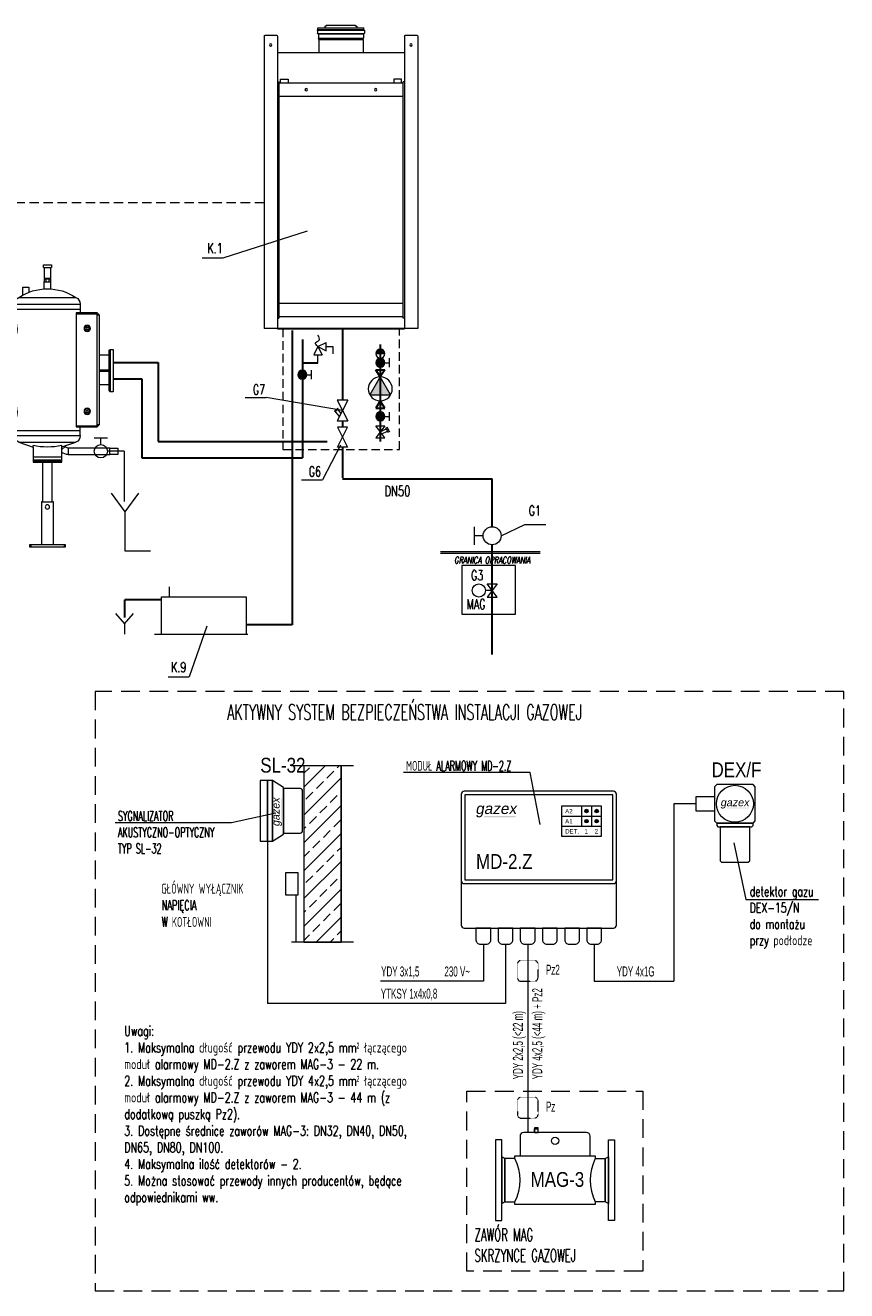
# Model space of a CAD drawing. Header units: millimetres. Extents: x -2127 to 74040, y -8065 to 13366.
# Tile 4 of 5: x 19900 to 31013, y -8065 to 9051. Entities that reach past the tile are written whole.
import ezdxf
from ezdxf import colors
from ezdxf.entities.mleader import LeaderData, LeaderLine
from ezdxf.math import Vec2, Vec3

# ---------------------------------------------------------------- set-up
doc = ezdxf.new("R2010")
doc.units = ezdxf.units.MM
for name, pattern in [('ACAD_ISO03W100', [30, 12, -18]), ('DASHED', [19.05, 12.7, -6.35]), ('IS-DASHED', [19.05, 12.7, -6.35])]:
    doc.linetypes.add(name, pattern=pattern)
doc.layers.get('0').update_dxf_attribs({"lineweight": 15})
for name, color, linetype, lineweight in [('gazex_opis', 7, 'Continuous', 20), ('gazex_urzadzenie', 7, 'Continuous', 20), ('IS-armatura', 7, 'Continuous', 20), ('IS-automatyka', 242, 'DASHED', 15), ('IS-gaz', 40, 'Continuous', 30), ('IS-kondensat', 44, 'DASHED', 30), ('IS-obieg-kotłowy-powrot', 20, 'IS-DASHED', 30), ('IS-obieg-kotłowy-zasilanie', 10, 'Continuous', 30), ('IS-opisy', 7, 'Continuous', 20)]:
    doc.layers.add(name, color=color, linetype=linetype, lineweight=lineweight)
doc.styles.add('IS', font='simplex.shx', dxfattribs={"width": 0.7})
doc.styles.get("Standard").update_dxf_attribs({"font": 'arial.ttf'})
doc.styles.add('STANDARD2', font='simplex.shx', dxfattribs={"width": 0.7})

# ---------------------------------------------------------------- blocks, each defined once
blk = doc.blocks.new('CPHS_001')
for p, q in [((-0.5, 0.25), (0.5, -0.25)), ((0.5, 0.25), (-0.5, -0.25)), ((-0.5, -0.25), (-0.5, 0.25)), ((0.5, -0.25), (0.5, 0.25))]:
    blk.add_line(p, q)
blk = doc.blocks.new('A$C06771121')
for p, q in [((287.2, 434.4), (253.8, 434.4)), ((253.8, 434.4), (253.8, 424.1)), ((287.2, 424.1), (253.8, 424.1)), ((256.8, 380.2), (256.8, 424.1)), ((284.5, 424.1), (284.5, 380.2)), ((287.2, 424.1), (287.2, 434.4)), ((284.5, 380.2), (256.8, 380.2)), ((283.6, 365.1), (257.4, 365.1)), ((257.4, 365.1), (257.4, 335.6)), ((282.8, 377), (258.2, 377)), ((261.2, 377), (258.2, 377)), ((258.2, 377), (258.2, 365.1)), ((259.9, 380.2), (259.9, 377)), ((264.4, 377), (261.2, 377)), ((264.4, 377), (264.4, 365.1)), ((276.6, 377), (276.6, 365.1)), ((281.1, 380.2), (281.1, 377)), ((282.8, 365.1), (282.8, 377)), ((283.6, 335.7), (283.6, 365.1)), ((372, 342.2), (346.5, 342.2)), ((346.5, 342.2), (346.5, 321.9)), ((372, 309.9), (372, 342.2)), ((404.6, 273.5), (136.4, 273.5)), ((136.4, 273.5), (136.4, 252.1)), ((387.7, 300.4), (153.3, 300.4)), ((404.6, 252.1), (404.6, 273.5)), ((66.1, 237.3), (58.3, 229.5)), ((66.1, 229.5), (58.3, 229.5)), ((58.3, 229.5), (58.3, -222.6)), ((66.1, 233.4), (62.2, 229.5)), ((66.1, -230.5), (66.1, 237.3)), ((66.1, 237.3), (153.1, 237.3)), ((153.1, 233.4), (66.1, 233.4)), ((404.6, 252.1), (136.4, 252.1)), ((136.4, 252.1), (136.4, 237.3)), ((153.1, 237.3), (153.1, -230.5)), ((400.9, 206.4), (401.8, 209)), ((401.8, 209), (402.6, 211.2)), ((402.6, 211.2), (403.3, 213)), ((403.3, 213), (404.6, 218.2)), ((404.6, 252.1), (404.6, 218.2)), ((395.3, 174.6), (395.4, 176.8)), ((395.3, 172.3), (395.3, 174.6)), ((395.3, 173.7), (395.3, 171.5)), ((395.3, 171.5), (395.4, 169.3)), ((395.4, 176.8), (395.5, 178.9)), ((395.4, 169.3), (395.5, 167.2)), ((395.5, 178.9), (395.6, 181)), ((395.5, 167.2), (395.6, 165)), ((395.6, 181), (395.8, 183.2)), ((395.6, 165), (395.9, 162.9)), ((395.8, 183.2), (396.1, 185.3)), ((395.9, 162.9), (396.1, 160.8)), ((396.1, 185.3), (396.4, 187.3)), ((396.1, 160.8), (396.4, 158.8)), ((396.4, 187.3), (396.7, 189.4)), ((396.4, 158.8), (396.7, 156.8)), ((396.7, 189.4), (397.1, 191.3)), ((396.7, 156.8), (397.1, 154.8)), ((397.1, 191.3), (397.4, 193.2)), ((397.4, 193.2), (397.8, 195.1)), ((397.8, 195.1), (398.2, 196.9)), ((398.2, 196.9), (398.7, 198.7)), ((398.7, 198.7), (399.1, 200.4)), ((399.1, 200.4), (399.6, 202)), ((399.6, 202), (400, 203.5)), ((400, 203.5), (400.9, 206.4)), ((397.1, 154.8), (397.4, 152.9)), ((397.4, 152.9), (397.8, 151)), ((397.8, 151), (398.3, 149.2)), ((398.3, 149.2), (398.7, 147.4)), ((398.7, 147.4), (399.1, 145.7)), ((399.1, 145.7), (400, 142.6)), ((400, 142.6), (401, 139.7)), ((401, 139.7), (401.8, 137.1)), ((401.8, 137.1), (404.6, 129.3)), ((404.6, 129.3), (404.6, -122.4)), ((13.1, 87.2), (0, 87.2)), ((0, 87.2), (0, -87.2)), ((16.4, 83.9), (13.1, 87.2)), ((13.2, 87.1), (13.1, -87.2)), ((16.4, 3.4), (16.4, 83.9)), ((58.3, 64.4), (16.4, 64.4)), ((16.4, 64.4), (16.4, -57.5)), ((58.3, 3.4), (16.4, 3.4)), ((58.3, -2.5), (16.4, -2.5)), ((16.4, -83.5), (16.4, -3.1)), ((0, -87.2), (13.1, -87.2)), ((13.1, -87.2), (16.4, -83.5)), ((58.3, -57.5), (16.4, -57.5)), ((395.8, -157.4), (396.1, -155.3)), ((396.1, -155.3), (396.4, -153.2)), ((396.4, -153.2), (396.7, -151.2)), ((396.7, -151.2), (397.1, -149.2)), ((397.1, -149.2), (397.4, -147.3)), ((397.4, -147.3), (397.8, -145.4)), ((397.8, -145.4), (398.2, -143.6)), ((398.2, -143.6), (398.7, -141.8)), ((398.7, -141.8), (399.1, -140.1)), ((399.1, -140.1), (399.6, -138.5)), ((399.6, -138.5), (400, -137)), ((400, -137), (400.9, -134.1)), ((400.9, -134.1), (401.8, -131.5)), ((401.8, -131.5), (402.6, -129.3)), ((402.6, -129.3), (403.2, -127.5)), ((403.2, -127.5), (404.6, -122.4)), ((395.3, -166), (395.4, -163.8)), ((395.3, -168.2), (395.3, -166)), ((395.3, -166.8), (395.3, -169)), ((395.3, -169), (395.4, -171.2)), ((395.4, -163.8), (395.5, -161.6)), ((395.4, -171.2), (395.5, -173.4)), ((395.5, -161.6), (395.6, -159.5)), ((395.5, -173.4), (395.6, -175.5)), ((395.6, -159.5), (395.8, -157.4)), ((395.6, -175.5), (395.9, -177.6)), ((395.9, -177.6), (396.1, -179.7)), ((396.1, -179.7), (396.4, -181.8)), ((396.4, -181.8), (396.7, -183.8)), ((396.7, -183.8), (397.1, -185.8)), ((397.1, -185.8), (397.4, -187.7)), ((397.4, -187.7), (397.8, -189.5)), ((397.8, -189.5), (398.2, -191.3)), ((398.2, -191.3), (398.7, -193.1)), ((398.7, -193.1), (399.1, -194.8)), ((399.1, -194.8), (400, -198)), ((400, -198), (401, -200.8)), ((401, -200.8), (401.8, -203.4)), ((401.8, -203.4), (404.6, -211.3)), ((58.3, -222.6), (66.1, -222.6)), ((66.1, -230.5), (58.3, -222.6)), ((66.1, -226.6), (61.2, -222.6)), ((153.1, -226.6), (66.1, -226.6)), ((153.1, -230.5), (66.1, -230.5)), ((136.4, -266.6), (136.4, -230.5)), ((404.6, -245.2), (136.4, -245.2)), ((404.6, -211.3), (404.6, -266.6)), ((404.6, -266.6), (136.4, -266.6)), ((387.7, -293.5), (153.3, -293.5)), ((211.5, -313.3), (153.3, -293.5)), ((211.5, -375.9), (211.5, -307)), ((387.7, -293.5), (329.5, -313.6)), ((329.5, -313.6), (329.5, -307)), ((14.4, -317.8), (-19.1, -317.9)), ((-19.1, -317.9), (-19.1, -344.1)), ((-19.1, -344.1), (14.4, -344.1)), ((14.4, -344.2), (14.4, -317.8)), ((14.4, -317.8), (185.3, -317.8)), ((185.3, -344.2), (14.4, -344.2)), ((185.3, -317.8), (185.3, -344.2)), ((211.5, -323.5), (197.8, -312)), ((329.5, -354.3), (211.5, -354.3)), ((329.5, -313.6), (329.5, -375.9)), ((329.5, -366.1), (211.5, -366.1)), ((329.5, -370), (211.5, -370)), ((329.5, -375.9), (211.5, -375.9)), ((216.5, -366.1), (216.5, -375.9)), ((250.8, -538.6), (250.8, -375.9)), ((290.1, -375.9), (290.1, -538.6)), ((324.5, -366.1), (324.5, -375.9)), ((245.9, -715.5), (245.9, -538.6)), ((245.9, -538.6), (250.8, -538.6)), ((290.1, -538.6), (250.8, -538.6)), ((290.1, -538.6), (295.1, -538.6)), ((295.1, -538.6), (295.1, -715.5)), ((196.8, -723.3), (196.8, -715.5)), ((196.8, -715.5), (295.1, -715.5)), ((344.2, -723.3), (196.8, -723.3)), ((201.7, -715.5), (201.7, -723.3)), ((295.1, -715.5), (344.2, -715.5)), ((339.3, -715.5), (339.3, -723.3)), ((344.2, -715.5), (344.2, -723.3))]:
    blk.add_line(p, q)
at = {"extrusion": (1, 6.12303e-17, 0)}
for p, q in [((514, 268.2), (514.5, 268.7)), ((514, 79.2), (514, 268.2)), ((526.5, 268.7), (514.5, 268.7)), ((514.5, 78.7), (514.5, 268.7)), ((527, 268.2), (526.5, 268.7)), ((526.5, 78.7), (526.5, 268.7)), ((527, 79.2), (527, 268.2)), ((498, 218.2), (404.6, 218.2)), ((488, 129.3), (488, 218.2)), ((498, 218.2), (514, 224.7)), ((498, 129.3), (498, 218.2)), ((530, 237.7), (527, 237.7)), ((530, 109.7), (530, 237.7)), ((498, 129.3), (404.6, 129.3)), ((498, 129.3), (514, 122.7)), ((530, 109.7), (527, 109.7)), ((526.5, 78.7), (514.5, 78.7)), ((527, 79.2), (526.5, 78.7)), ((514, -72.3), (514.5, -71.8)), ((514, -261.3), (514, -72.3)), ((526.5, -71.8), (514.5, -71.8)), ((514.5, -261.8), (514.5, -71.8)), ((527, -72.3), (526.5, -71.8)), ((526.5, -261.8), (526.5, -71.8)), ((527, -261.3), (527, -72.3)), ((530, -102.8), (527, -102.8)), ((530, -230.8), (530, -102.8)), ((498, -122.4), (404.6, -122.4)), ((488, -211.3), (488, -122.4)), ((498, -122.4), (514, -115.8)), ((498, -211.3), (498, -122.4)), ((498, -211.3), (404.6, -211.3)), ((498, -211.3), (514, -217.8)), ((530, -230.8), (527, -230.8)), ((526.5, -261.8), (514.5, -261.8)), ((527, -261.3), (526.5, -261.8))]:
    blk.add_line(p, q, dxfattribs=at)
for centre, radius in [((107.3, 173.7), 13), ((107.4, 173.7), 10.3), ((107.4, 173.7), 4.61), ((107.3, -166.8), 13), ((107.4, -166.8), 10.3), ((107.3, -166.9), 4.61), ((270.5, -559.4), 8.74)]:
    blk.add_circle(centre, radius)
for centre, radius, start, end in [((270.5, 125.8), 210.2, 56.1206, 123.8794), ((165.8, 273.8), 29.4, 115.1122, 180.4665), ((375.2, 273.8), 29.4, 359.5335, 64.8878), ((161.5, -269.5), 25.3, 173.3784, 251.0446), ((183.2, -297.3), 20.6, 275.8297, 324.2983), ((270.5, -55.8), 258, 256.7942, 283.2081), ((379.5, -269.5), 25.3, 288.9554, 6.6216), ((185, -300.5), 43.8, 270.4885, 307.4033)]:
    blk.add_arc(centre, radius, start, end)
blk = doc.blocks.new('kotły')
at = {"layer": 'IS-armatura', "ltscale": 10}
blk.add_hatch(color=256, dxfattribs=at).paths.add_polyline_path([(-379.5, 297, -0.414214), (-372.7, 290.3), (-386.2, 290.3, -0.414214)])
at = {"layer": 'IS-armatura'}
for points in [[(-379.5, 269.9, -1), (-379.5, 283.4, -1)], [(-379.5, 255.3), (-379.5, 255.3), (-363.9, 228.3), (-395.1, 228.3)], [(-262.4, 251.8, -1), (-262.4, 265.3, -1)], [(-379.5, 189.1, -1), (-379.5, 202.6, -1)]]:
    blk.add_hatch(color=256, dxfattribs=at).paths.add_polyline_path(points)
at = {"layer": 'IS-armatura', "extrusion": (0, 1, 0)}
for p, q in [((-285.9, 779.6, 130.6), (-354.9, 779.6, 130.6)), ((-354.9, 776.9, 130.6), (-354.9, 779.6, 130.6)), ((-344.5, 781.4, 130.6), (-344.5, 779.6, 130.6)), ((-342.7, 782.2, 130.6), (-343.8, 782.1, 130.6)), ((-298.3, 783.4, 130.6), (-342.5, 783.4, 130.6)), ((-342.5, 783.4, 130.6), (-342.5, 782.4, 130.6)), ((-298.3, 783.4, 130.6), (-298.3, 782.4, 130.6)), ((-298.2, 782.2, 130.6), (-297, 782.1, 130.6)), ((-296.3, 781.4, 130.6), (-296.3, 779.6, 130.6)), ((-285.9, 776.9, 130.6), (-285.9, 779.6, 130.6)), ((-435.8, 767.2, 130.6), (-435.8, 327.9, 130.6)), ((-417.3, 768.8, 130.6), (-434.2, 768.8, 130.6)), ((-415.7, 767.2, 130.6), (-415.7, 327.9, 130.6)), ((-285.1, 775.9, 130.6), (-355.7, 775.9, 130.6)), ((-355.7, 775.9, 130.6), (-355.7, 771.6, 130.6)), ((-285.9, 776.9, 130.6), (-354.9, 776.9, 130.6)), ((-354.3, 770.6, 130.6), (-354.9, 770.9, 130.6)), ((-285.9, 770.9, 130.6), (-354.9, 770.9, 130.6)), ((-286.5, 770.6, 130.6), (-354.3, 770.6, 130.6)), ((-354.3, 770.6, 130.6), (-354.3, 763.9, 130.6)), ((-286.5, 763.9, 130.6), (-354.3, 763.9, 130.6)), ((-353.6, 762.3, 130.6), (-354.3, 763.9, 130.6)), ((-287.2, 762.3, 130.6), (-353.6, 762.3, 130.6)), ((-353.6, 762.3, 130.6), (-353.6, 741.9, 130.6)), ((-287.2, 762.3, 130.6), (-286.5, 763.9, 130.6)), ((-287.2, 762.3, 130.6), (-287.2, 741.9, 130.6)), ((-286.5, 770.6, 130.6), (-285.9, 770.9, 130.6)), ((-286.5, 770.6, 130.6), (-286.5, 763.9, 130.6)), ((-285.1, 775.9, 130.6), (-285.1, 771.6, 130.6)), ((-225.1, 767.2, 130.6), (-225.1, 327.9, 130.6)), ((-206.6, 768.8, 130.6), (-223.5, 768.8, 130.6)), ((-205, 767.2, 130.6), (-205, 327.9, 130.6)), ((-415.7, 741.9, 130.6), (-225.1, 741.9, 130.6)), ((-415.7, 698.6, 130.6), (-413.7, 698.6, 130.6)), ((-413.7, 343.6, 130.6), (-413.7, 698.6, 130.6)), ((-413.7, 696.6, 130.6), (-227.1, 696.6, 130.6)), ((-411.4, 696.6, 130.6), (-411.4, 702.6, 130.6)), ((-411.4, 702.6, 130.6), (-399.9, 702.6, 130.6)), ((-399.9, 702.6, 130.6), (-399.9, 696.6, 130.6)), ((-240.9, 702.6, 130.6), (-240.9, 696.6, 130.6)), ((-229.4, 702.6, 130.6), (-240.9, 702.6, 130.6)), ((-229.4, 696.6, 130.6), (-229.4, 702.6, 130.6)), ((-225.1, 698.6, 130.6), (-227.1, 698.6, 130.6)), ((-227.1, 698.6, 130.6), (-227.1, 343.6, 130.6)), ((-413.7, 676.6, 130.6), (-227.1, 676.6, 130.6)), ((-413.7, 365.7, 130.6), (-227.1, 365.7, 130.6)), ((-415.7, 343.6, 130.6), (-413.7, 343.6, 130.6)), ((-413.7, 345.6, 130.6), (-227.1, 345.6, 130.6)), ((-225.1, 343.6, 130.6), (-227.1, 343.6, 130.6)), ((-225.1, 328, 130.6), (-415.7, 328, 130.6)), ((-225.1, 327.6, 130.6), (-415.7, 327.6, 130.6))]:
    blk.add_line(p, q, dxfattribs=at)
at = {"layer": 'IS-armatura'}
for p, q in [((-435.8, 327.9, 130.6), (-205, 327.9, 130.6)), ((-298.3, 294.7), (-298.3, 307.2)), ((-285.8, 300.9), (-298.3, 307.2)), ((-372.7, 290.3, -15.7), (-386.2, 290.3, -15.7)), ((-298.3, 300.9), (-308.2, 300.9)), ((-308.2, 300.9), (-308.2, 290.1)), ((-285.8, 300.9), (-298.3, 294.7)), ((-285.8, 300.9), (-292, 288.4)), ((-279.5, 288.4), (-292, 288.4)), ((-285.8, 300.9), (-279.5, 288.4)), ((-285.8, 276.1), (-285.8, 288.4)), ((-393, 283.4, 55), (-393, 269.9, 55)), ((-386.2, 276.6, 55), (-393, 276.6, 55)), ((-275.9, 265.3), (-275.9, 251.8)), ((-269.2, 258.5), (-275.9, 258.5)), ((-393, 202.6, 55), (-393, 189.1, 55)), ((-386.2, 195.9, 55), (-393, 195.9, 55)), ((-389.5, 180.4, 65.5), (-393.3, 172.8, 65.5)), ((-387.5, 179.4, 65.5), (-391.3, 171.8, 65.5)), ((-381.9, 169.6, 65.5), (-390.3, 173.8, 65.5)), ((-379.5, 172.9, 65.5), (-388.5, 177.4, 65.5)), ((-372.7, 181.9, 65.5), (-386.2, 181.9, 65.5)), ((-386.2, 181.9, 65.5), (-372.7, 163.9, 65.5)), ((-386.2, 163.9, 65.5), (-372.7, 181.9, 65.5)), ((-372.7, 163.9, 65.5), (-386.2, 163.9, 65.5)), ((-62.8, -75.4), (-62.8, -60)), ((4.9, -115.7), (-8.7, -100.3)), ((4.4, -115.7), (18, -100.3)), ((-180.6, -131.5), (-40.5, -131.5)), ((4.4, -131.1), (4.4, -115.7))]:
    blk.add_line(p, q, dxfattribs=at)
at = {"layer": 'IS-armatura', "linetype": 'DASHED', "elevation": 130.6}
blk.add_lwpolyline([(-408.6, 327.9), (-233, 327.9), (-233, 146.3), (-408.6, 146.3)], close=True, dxfattribs=at)
at = {"layer": 'IS-armatura', "elevation": 13.3}
blk.add_lwpolyline([(-379.5, 255.3), (-363.9, 228.3), (-395.1, 228.3)], close=True, dxfattribs=at)
at = {"layer": 'IS-armatura', "elevation": 55.9}
for points in [[(-330.8, 220.5), (-314.9, 220.5)], [(-330.8, 220.5), (-314.9, 189.5)], [(-314.9, 220.5), (-330.8, 189.5)], [(-320.7, 200.4), (-315.6, 207)], [(-318.1, 195.6), (-311.8, 204)], [(-316.4, 207.5), (-315.9, 208.3)], [(-311, 203.5), (-316.4, 207.5)], [(-310.5, 204), (-315.9, 208.3)], [(-311, 203.5), (-310.5, 204)], [(-314.9, 189.5), (-330.8, 189.5)]]:
    blk.add_lwpolyline(points, dxfattribs=at)
at = {"layer": 'IS-armatura'}
blk.add_lwpolyline([(-50.9, -75.2), (-177.8, -75.2), (-177.8, -131.5), (-50.9, -131.5)], close=True, dxfattribs=at)
for centre, radius in [((-425.8, 753.9, 130.6), 1.81), ((-215, 753.9, 130.6), 1.81), ((-372.6, 686.6, 130.6), 1.81), ((-268.2, 686.6, 130.6), 1.81), ((-379.5, 290.3, -15.7), 6.75), ((-379.5, 276.6, 55), 6.75), ((-379.5, 237.3, 13.3), 18), ((-262.4, 258.5), 6.75), ((-379.5, 195.9, 55), 6.75)]:
    blk.add_circle(centre, radius, dxfattribs=at)
for centre, radius, start, end in [((-343.7, 781.4, 130.6), 0.76, 94.9986, 180.0104), ((-342.7, 782.4, 130.6), 0.19, 275.0001, 0), ((-298.1, 782.4, 130.6), 0.19, 180, 264.9999), ((-297.1, 781.4, 130.6), 0.76, 359.9896, 85.0014), ((-434.2, 767.2, 130.6), 1.61, 90, 180), ((-417.3, 767.2, 130.6), 1.61, 0, 90), ((-354.6, 775.8, 130.6), 1.13, 109.1039, 176.0318), ((-354.9, 771.6, 130.6), 0.76, 180, 270), ((-286.2, 775.8, 130.6), 1.13, 3.9682, 70.8961), ((-285.9, 771.6, 130.6), 0.76, 270, 0), ((-223.5, 767.2, 130.6), 1.61, 90, 180), ((-206.6, 767.2, 130.6), 1.61, 0, 90)]:
    blk.add_arc(centre, radius, start, end, dxfattribs=at)
blk.add_spline([(-285.8, 300.9), (-282.3, 306.4), (-287.9, 310.6), (-285.7, 317.8)], degree=3, dxfattribs=at)
at = {"layer": 'IS-gaz', "ltscale": 200}
for p, q in [((-322.8, 327.9, -7.7), (-322.8, 220.5, 55.9)), ((-322.8, 189.5, 55.9), (-322.8, 179.8, 55.9)), ((-322.8, 149.7, 55.9), (-322.8, 103.5, 55.9))]:
    blk.add_line(p, q, dxfattribs=at)
at = {"layer": 'IS-kondensat', "ltscale": 100}
for p, q in [((-247.2, 325.1, 131.3), (-247.2, -117, 131.3)), ((-50.7, -79.3), (4.5, -79.3)), ((4.5, -106), (4.5, -79.3)), ((-247.2, -117), (-177.8, -117))]:
    blk.add_line(p, q, dxfattribs=at)
at = {"layer": 'IS-obieg-kotłowy-powrot', "ltscale": 20}
for p, q in [((-379.5, 304.2, -20.3), (-379.5, 158.3, 89)), ((21.6, 277.1), (-45.7, 277.1)), ((-45.7, 277.1), (-45.7, 158.3)), ((-45.7, 158.3), (-379.5, 158.3))]:
    blk.add_line(p, q, dxfattribs=at)
at = {"layer": 'IS-obieg-kotłowy-powrot', "ltscale": 2, "elevation": 13.3}
for points in [[(-379.5, 255.3), (-372.7, 266), (-386.2, 266), (-379.5, 255.3)], [(-379.5, 219.3), (-372.7, 208.5), (-386.2, 208.5), (-379.5, 219.3)]]:
    blk.add_lwpolyline(points, dxfattribs=at)
at = {"layer": 'IS-obieg-kotłowy-zasilanie'}
for p, q in [((-262.4, 311.3), (-262.4, 133.8)), ((-285.8, 276.1), (-262.4, 276.1)), ((21.6, 252.6), (-21.2, 252.6)), ((-21.2, 252.6), (-21.2, 133.8)), ((-21.2, 133.8), (-262.4, 133.8))]:
    blk.add_line(p, q, dxfattribs=at)
at = {"layer": 'IS-armatura', "xscale": 0.3659076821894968, "yscale": 0.3659076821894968, "zscale": 0.3659076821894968}
blk.add_blockref('A$C06771121', (21.6, 264.7), dxfattribs=at)
at = {"layer": 'IS-armatura', "xscale": -30.09328546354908, "yscale": 30.09328546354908, "zscale": 0.1504664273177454, "rotation": 270}
blk.add_blockref('CPHS_001', (-322.8, 164.7, 55.9), dxfattribs=at)
blk = doc.blocks.new('DEX_F-L-R')
at = {"layer": 'gazex_opis'}
h = blk.add_hatch(color=256, dxfattribs=at)
h.dxf.hatch_style = 1
h.paths.add_polyline_path([(7.09, -0.52), (4.09, -0.52), (4.07, -0.63), (7.07, -0.63)])
at = {"layer": 'gazex_urzadzenie'}
for points in [[(2.8, -2.6), (7.7, -2.6), (8, -2.3), (8, 2.3), (7.7, 2.6), (2.8, 2.6), (2.5, 2.3), (2.5, -2.3)], [(2.5, -1), (0, -1), (0, 1), (2.5, 1)], [(2.95, -3.1), (7.55, -3.1), (7.7, -2.95), (7.7, -2.6), (2.8, -2.6), (2.8, -2.95)], [(3.45, -7.9), (7.05, -7.9), (7.25, -7.7), (7.25, -3.1), (3.25, -3.1), (3.25, -7.7)]]:
    blk.add_lwpolyline(points, close=True, dxfattribs=at)
blk.add_circle((5.25, 0), 2.5, dxfattribs=at)
at = {"layer": 'gazex_opis', "insert": (3.27, 0.71), "char_height": 1.0395, "attachment_point": 1}
blk.add_mtext_dynamic_manual_height_columns('{\\Q10;gazex}', width=3.2191, gutter_width=12.5, heights=[0.833], dxfattribs=at)
blk = doc.blocks.new('DEX_F-L')
at = {"layer": 'gazex_urzadzenie'}
blk.add_blockref('DEX_F-L-R', (0, 0), dxfattribs=at)
at = {"layer": 'gazex_opis', "insert": (2.09, 5.6), "char_height": 2, "attachment_point": 1}
blk.add_mtext_dynamic_manual_height_columns('{\\fArial Narrow|b0|i0|c0|p34;DEX/\\fArial Narrow|b0|i0|c238|p34;F}', width=6.4968, gutter_width=12.5, heights=[0], dxfattribs=at)
blk = doc.blocks.new('SL-32-R')
at = {"layer": 'gazex_opis'}
h = blk.add_hatch(color=256, dxfattribs=at)
h.dxf.hatch_style = 1
h.paths.add_polyline_path([(2.82, 1.7), (2.82, -1.31), (2.93, -1.33), (2.93, 1.68)])
at = {"layer": 'gazex_urzadzenie'}
for points in [[(0, 4.1), (0, -4.1), (1, -4.1), (1, 4.1)], [(1, 4.1), (1, -4.1), (1.65, -4.1), (1.65, 4.1)], [(1.65, 4.1), (1.65, -4.1), (3.15, -3.15), (3.15, 3.15)]]:
    blk.add_lwpolyline(points, close=True, dxfattribs=at)
blk.add_lwpolyline([(3.15, 3), (3.15, -3), (5.45, -3, 0.414214), (5.75, -2.7), (5.75, 2.7, 0.414214), (5.45, 3)], format="xyb", close=True, dxfattribs=at)
at = {"layer": 'gazex_opis', "insert": (1.59, -2.13), "char_height": 1.0395, "attachment_point": 1, "rotation": 90}
blk.add_mtext_dynamic_manual_height_columns('{\\Q10;gazex}', width=3.2191, gutter_width=12.5, heights=[0.833], dxfattribs=at)
blk = doc.blocks.new('SL-32')
at = {"layer": 'gazex_urzadzenie'}
blk.add_blockref('SL-32-R', (0, 0), dxfattribs=at)
at = {"layer": 'gazex_opis', "insert": (0.02, 7.17), "char_height": 2, "attachment_point": 1}
blk.add_mtext_dynamic_manual_height_columns('{\\fArial Narrow|b0|i0|c0|p34;SL-32}', width=5.875, gutter_width=12.5, heights=[0], dxfattribs=at)
blk = doc.blocks.new('MD-2.Z-r')
at = {"layer": 'gazex_opis'}
h = blk.add_hatch(color=256, dxfattribs=at)
h.dxf.hatch_style = 1
h.paths.add_polyline_path([(4.38, 17.34), (0.09, 17.34), (0.06, 17.17), (4.35, 17.17)])
at = {"layer": 'gazex_urzadzenie'}
h = blk.add_hatch(color=256, dxfattribs=at)
h.dxf.hatch_style = 1
h.paths.add_polyline_path([(13.72, 18.02, 1), (14.2, 18.02, 1)])
h = blk.add_hatch(color=256, dxfattribs=at)
h.dxf.hatch_style = 1
h.paths.add_polyline_path([(15.08, 18.02, 1), (15.56, 18.02, 1)])
h = blk.add_hatch(color=256, dxfattribs=at)
h.dxf.hatch_style = 1
h.paths.add_polyline_path([(13.72, 16.66, 1), (14.2, 16.66, 1)])
h = blk.add_hatch(color=256, dxfattribs=at)
h.dxf.hatch_style = 1
h.paths.add_polyline_path([(15.08, 16.66, 1), (15.56, 16.66, 1)])
for p, q in [((13.28, 18.7), (10.55, 18.7)), ((10.55, 17.34), (16, 17.34)), ((13.28, 18.7), (13.28, 15.98)), ((14.64, 18.7), (14.64, 15.98)), ((10.55, 15.98), (16, 15.98))]:
    blk.add_line(p, q, dxfattribs=at)
for points in [[(-2.6, 8.2), (17.6, 8.2, 0.414214), (18, 8.6), (18, 20.3, 0.414214), (17.6, 20.7), (-2.6, 20.7, 0.414214), (-3, 20.3), (-3, 8.6, 0.414214)], [(-0.4, 0), (0.4, 0, 0.414214), (1, 0.6), (1, 2.2), (-1, 2.2), (-1, 0.6, 0.414214)], [(2.6, 0), (3.4, 0, 0.414214), (4, 0.6), (4, 2.2), (2, 2.2), (2, 0.6, 0.414214)], [(5.6, 0), (6.4, 0, 0.414214), (7, 0.6), (7, 2.2), (5, 2.2), (5, 0.6, 0.414214)], [(8.6, 0), (9.4, 0, 0.414214), (10, 0.6), (10, 2.2), (8, 2.2), (8, 0.6, 0.414214)], [(11.6, 0), (12.4, 0, 0.414214), (13, 0.6), (13, 2.2), (11, 2.2), (11, 0.6, 0.414214)], [(14.6, 0), (15.4, 0, 0.414214), (16, 0.6), (16, 2.2), (14, 2.2), (14, 0.6, 0.414214)]]:
    blk.add_lwpolyline(points, format="xyb", close=True, dxfattribs=at)
for points in [[(-2.5, 8.7), (17.5, 8.7), (17.5, 20.2), (-2.5, 20.2)], [(10.55, 14.62), (16, 14.62), (16, 18.7), (10.55, 18.7)]]:
    blk.add_lwpolyline(points, close=True, dxfattribs=at)
blk.add_lwpolyline([(-3, 8.6), (-3, 2.6, 0.414214), (-2.6, 2.2), (17.6, 2.2, 0.414214), (18, 2.6), (18, 8.6)], format="xyb", dxfattribs=at)
for centre in [(13.96, 18.02), (15.32, 18.02), (13.96, 16.66), (15.32, 16.66)]:
    blk.add_circle(centre, 0.239, dxfattribs=at)
at = {"layer": 'gazex_opis', "attachment_point": 1}
for s, width, heights, insert, char_height in [('{\\Q10;gazex}', 3.2191, [0.833], (-1.08, 19.1), 1.485), ('A2', 1.0354, [0.506], (11.06, 18.3), 0.6), ('A1', 1.1103, [0], (11.06, 16.94), 0.6), ('{\\H1.2397x;DET.   1    2\\fArial Narrow|b0|i0|c238|p34; }      ', 4.9121, [0], (11.06, 15.58), 0.484)]:
    blk.add_mtext_dynamic_manual_height_columns(s, width=width, gutter_width=12.5, heights=heights, dxfattribs=dict(at, insert=insert, char_height=char_height))
blk = doc.blocks.new('MAG-3-R')
at = {"layer": 'gazex_urzadzenie'}
for p, q in [((5.25, 6.44), (5.25, 6.93)), ((5.25, 6.93), (5.78, 6.93))]:
    blk.add_line(p, q, dxfattribs=at)
for points in [[(5.25, 6.44), (5.78, 6.44), (5.78, 7.07), (5.25, 7.07)], [(0, -5.46), (0.84, -5.46), (0.84, 5.46), (0, 5.46)], [(16.1, -5.46), (15.26, -5.46), (15.26, 5.46), (16.1, 5.46)], [(0.84, -3.15), (1.26, -2.94), (1.26, 2.94), (0.84, 3.15)], [(15.26, -3.15), (14.84, -2.94), (14.84, 2.94), (15.26, 3.15)]]:
    blk.add_lwpolyline(points, close=True, dxfattribs=at)
blk.add_lwpolyline([(3.31, 3.29), (12.79, 3.29), (12.79, 5.95, 0.414214), (12.3, 6.44), (3.8, 6.44, 0.414214), (3.31, 5.95)], format="xyb", close=True, dxfattribs=at)
for points in [[(2.61, 2.94), (1.26, 2.94), (1.26, -2.94), (2.61, -2.94)], [(2.61, 2.94), (2.61, 3.29), (13.49, 3.29), (13.49, 2.94)], [(13.49, 2.94), (14.84, 2.94), (14.84, -2.94), (13.49, -2.94)], [(13.49, -2.94), (13.49, -3.29), (2.61, -3.29), (2.61, -2.94)]]:
    blk.add_lwpolyline(points, dxfattribs=at)
blk.add_circle((8.05, 5.32), 0.494, dxfattribs=at)
for centre, start, end in [((-3.21, 0), 333.215, 26.785), ((19.31, 0), 153.215, 206.785)]:
    blk.add_arc(centre, 6.52, start, end, dxfattribs=at)
blk = doc.blocks.new('MAG-3')
at = {"layer": 'gazex_urzadzenie'}
blk.add_blockref('MAG-3-R', (0, 0), dxfattribs=at)
at = {"layer": 'gazex_opis', "insert": (4.74, 1.1), "char_height": 2, "attachment_point": 1}
blk.add_mtext_dynamic_manual_height_columns('{\\fArial Narrow|b0|i0|c238|p34;MAG-3}', width=8.1985, gutter_width=12.5, heights=[0], dxfattribs=at)
blk = doc.blocks.new('_None')

msp = doc.modelspace()

# ---------------------------------------------------------------- hatches: boundary and pattern name
at = {"layer": 'gazex_urzadzenie', "lineweight": 0}
h = msp.add_hatch(dxfattribs=at)
h.set_pattern_fill('ANSI33', color=256, scale=41.9641, style=0)
h.set_pattern_definition([(45, (-132978.38, 81020.72), (-188.4242, 188.4242), []), (45, (-132789.95, 81020.72), (-188.4242, 188.4242), [133.23602, -66.618])])
h.paths.add_polyline_path([(24173, -1375), (23669, -1375), (23669, -3349), (24173, -3349)])
h.paths.add_polyline_path([(24173, -1021), (24135, -965), (23669, -965), (23669, -1375), (24173, -1375)])

# ---------------------------------------------------------------- linework, layer by layer
at = {"layer": 'gazex_urzadzenie'}
for p, q in [((24341, -965), (23501, -965)), ((24173, -965), (24173, -3349)), ((28675, -1479), (28675, -3879)), ((28975, -1479), (28675, -1479)), ((23177, -1984), (23177, -4179)), ((23425, -2713), (23425, -2406)), ((23425, -2406), (23589, -2406)), ((23589, -2406), (23589, -2713)), ((23589, -2713), (23425, -2713)), ((23565, -3350), (23565, -2706)), ((24341, -3349), (23501, -3349)), ((26097, -3379), (26097, -3879)), ((26397, -3379), (26397, -4179)), ((26697, -3379), (26697, -5926)), ((27597, -3379), (27597, -3879)), ((26097, -3879), (24704, -3879)), ((26097, -3879), (25427, -3879)), ((27597, -3879), (28675, -3879)), ((26397, -4179), (23177, -4179))]:
    msp.add_line(p, q, dxfattribs=at)
at = {"layer": 'gazex_urzadzenie', "linetype": 'DASHED', "ltscale": 20}
for points in [[(20847, -8065), (30976, -8065), (30976, 40), (20847, 40)], [(28253, -7801), (25872, -7801), (25872, -5364), (28253, -5364)]]:
    msp.add_lwpolyline(points, close=True, dxfattribs=at)
at = {"layer": 'gazex_urzadzenie'}
msp.add_lwpolyline([(23669, -3349), (24173, -3349), (24173, -965), (23669, -965)], close=True, dxfattribs=at)
at = {"layer": 'gazex_urzadzenie', "linetype": 'ACAD_ISO03W100', "ltscale": 0.03}
for points in [[(26607, -3879), (26787, -3879, 0.414214), (26837, -3829), (26837, -3649, 0.414214), (26787, -3599), (26607, -3599, 0.414214), (26557, -3649), (26557, -3829, 0.414214)], [(26607, -5730), (26787, -5730, 0.414214), (26837, -5680), (26837, -5500, 0.414214), (26787, -5450), (26607, -5450, 0.414214), (26557, -5500), (26557, -5680, 0.414214)]]:
    msp.add_lwpolyline(points, format="xyb", close=True, dxfattribs=at)
at = {"layer": 'IS-armatura'}
for p, q in [((20832, 3469), (21012, 3469)), ((20922, 3379), (20922, 3469)), ((21239, 3289), (21012, 3289)), ((21239, 3289), (21239, 2612)), ((21061, 2722), (21246, 2472)), ((21431, 2722), (21246, 2472)), ((21246, 2472), (21246, 1941)), ((25973, 2268, -37), (25973, 2025, -37)), ((26094, 2147, -37), (25973, 2147, -37)), ((21246, 1941), (21593, 1941))]:
    msp.add_line(p, q, dxfattribs=at)
at = {"layer": 'IS-armatura', "ltscale": 20}
for p, q in [((26216, 1406, -37), (26126, 1406, -37)), ((26148, 1496, -37), (26283, 1496, -37)), ((26283, 1496, -37), (26148, 1316, -37)), ((26283, 1316, -37), (26148, 1496, -37)), ((26148, 1316, -37), (26283, 1316, -37))]:
    msp.add_line(p, q, dxfattribs=at)
at = {"layer": 'IS-armatura', "elevation": -37}
msp.add_lwpolyline([(26531, 1743), (25806, 1743), (25806, 1086), (26531, 1086)], close=True, dxfattribs=at)
at = {"layer": 'IS-armatura'}
for centre, radius in [((20922, 3289), 90), ((26216, 2147, -37), 122), ((26036, 1406, -37), 90)]:
    msp.add_circle(centre, radius, dxfattribs=at)
at = {"layer": 'IS-automatyka', "ltscale": 10}
msp.add_line((23131, 6648, 1062), (13965, 6648, -102), dxfattribs=at)
at = {"layer": 'IS-gaz', "ltscale": 200}
for p, q in [((24192, 2917, 503), (26215, 2917, 532)), ((26216, 2268, -66), (26215, 2917, 532)), ((26216, 541, -37), (26216, 2025, -37))]:
    msp.add_line(p, q, dxfattribs=at)
at = {"layer": 'IS-opisy', "lineweight": 9}
for p, q in [((22577, 5906), (23717, 6272)), ((22293, 5907), (22577, 5906)), ((22875, 4015, 1182), (23159, 4015, 1182)), ((24192, 3842, 503), (23159, 4015, 1182)), ((24163, 3371, 503), (23919, 2904, 1182)), ((23636, 2904, 1182), (23919, 2904, 1182)), ((26337, 2147, -37), (26659, 2301, -73)), ((26659, 2301, -73), (26943, 2300, -73)), ((22357, 923), (22116, 237)), ((21832, 238), (22116, 237))]:
    msp.add_line(p, q, dxfattribs=at)
at = {"layer": 'IS-opisy', "lineweight": 9, "ltscale": 20}
for p, q in [((26866, 1929), (25516, 1929)), ((26866, 1906), (25516, 1906))]:
    msp.add_line(p, q, dxfattribs=at)

# ---------------------------------------------------------------- block references
at = {"layer": 'gazex_urzadzenie', "xscale": 100, "yscale": 100, "zscale": 100}
for name, p in [('SL-32', (23077, -1574)), ('DEX_F-L', (28975, -1479)), ('MD-2.Z-r', (26097, -3379)), ('MAG-3', (26262, -6570))]:
    msp.add_blockref(name, p, dxfattribs=at)
at = {"layer": 'IS-armatura', "xscale": -9.004895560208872, "yscale": 9.004895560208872, "zscale": 9.004895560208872}
msp.add_blockref('kotły', (21285, 1996), dxfattribs=at)

# ---------------------------------------------------------------- texts
at = {"layer": 'gazex_opis', "attachment_point": 1, "style": 'IS'}
for s, insert, char_height, width in [('\\pi10.236;{\\W0.6;AKTYWNY SYSTEM BEZPIECZEŃSTWA INSTALACJI GAZOWEJ}', (22620, -135), 209.82, 7484.27), ('\\pi2.36;{\\W0.6;GŁÓWNY WYŁĄCZNIK\\P\\pi6.8857;NAPIĘCIA\\P\\pi5.5486;W KOTŁOWNI}', (21738, -2559), 135, 1941.28), ('{\\W0.6;ZAWÓR MAG\\PSKRZYNCE GAZOWEJ}', (25976, -7225), 167.86, 2277.29)]:
    msp.add_mtext(s, dxfattribs=dict(at, insert=insert, char_height=char_height, width=width))
at = {"layer": 'gazex_opis', "insert": (25998, -2159), "char_height": 200, "attachment_point": 1}
msp.add_mtext_dynamic_manual_height_columns('{\\fArial Narrow|b0|i0|c0|p34;MD-\\fArial Narrow|b0|i0|c238|p34;2\\fArial Narrow|b0|i0|c0|p34;.Z}', width=9.71, gutter_width=12.5, heights=[0], dxfattribs=at)
at = {"layer": 'gazex_opis', "char_height": 135, "attachment_point": 1, "rotation": 90, "style": 'IS'}
for s, width, insert in [('{\\fArial Narrow|b0|i0|c238|p34;YDY 4x2,5 (<44 m) + Pz2}', 2181.54, (26758, -5206)), ('{\\fArial Narrow|b0|i0|c238|p34;YDY 2x2,5 (<22 m)}', 2731.9, (26497, -5206))]:
    msp.add_mtext_dynamic_manual_height_columns(s, width=width, gutter_width=12.5, heights=[0], dxfattribs=dict(at, insert=insert))
at = {"layer": 'gazex_opis', "char_height": 135, "attachment_point": 1, "style": 'IS'}
for s, width, heights, insert in [('{\\fArial Narrow|b0|i0|c238|p34;YDY 3x1,5}', 1042.04, [0], (24714, -3679)), ('{\\fArial Narrow|b0|i0|c238|p34;230 V~}', 695.41, [0], (25570, -3679)), ('{\\fArial Narrow|b0|i0|c238|p34;Pz2}', 3.02, [2.49], (26944, -3656)), ('{\\fArial Narrow|b0|i0|c238|p34;YDY 4x1G}', 1035.68, [0], (27902, -3679)), ('{\\fArial Narrow|b0|i0|c238|p34;YTKSY 1x4x0,8}', 1341.45, [0], (24710, -3979)), ('Uwagi:\\P1. Maksymalna długość przewodu YDY 2x2,5 mm{\\fArial Narrow|b0|i0|c238|p34;²} łączącego moduł alarmowy MD-2.Z z zaworem MAG-3 - 22 m.\\P2. Maksymalna długość przewodu YDY 4x2,5 mm{\\fArial Narrow|b0|i0|c238|p34;²} łączącego moduł alarmowy MD-2.Z z zaworem MAG-3 - 44 m (z dodatkową puszką Pz2).\\P3. Dostępne średnice zaworów MAG-3: DN32, DN40, DN50, DN65, DN80, DN100.\\P4. Maksymalna ilość detektorów - 2.\\P5. Można stosować przewody innych producentów, będące odpowiednikami ww.', 4154.69, [7589], (21238, -4483)), ('{\\fArial Narrow|b0|i0|c238|p34;Pz}', 3.02, [2.49], (26944, -5507))]:
    msp.add_mtext_dynamic_manual_height_columns(s, width=width, gutter_width=12.5, heights=heights, dxfattribs=dict(at, insert=insert))
at = {"layer": 'IS-opisy', "width": 0.7}
for s, height, style, p in [('DN50', 140, 'IS', (24760, 2681, 532)), ('G3', 135, 'STANDARD2', (25929, 1544, -37)), ('MAG', 135, 'STANDARD2', (25871, 1154, -37))]:
    msp.add_text(s, height=height, dxfattribs=dict(at, style=style)).set_placement(p)
at = {"layer": 'IS-opisy', "style": 'STANDARD2', "oblique": 10, "width": 0.7}
msp.add_text('GRANICA OPRACOWANIA', height=90, dxfattribs=at).set_placement((25703, 1772))
at = {"layer": 'IS-opisy', "char_height": 135, "attachment_point": 1, "style": 'STANDARD2'}
for s, insert in [('K.1', (22364, 6102)), ('G7', (22979, 4192, 1185)), ('G6', (23735, 3083, 1185)), ('G1', (26710, 2554, -73)), ('K.9', (21872, 436))]:
    msp.add_mtext_dynamic_manual_height_columns(s, width=320, gutter_width=500, heights=[0], dxfattribs=dict(at, insert=insert))

# ---------------------------------------------------------------- leaders
at = {"layer": 'gazex_opis'}
ml = msp.add_multileader_mtext('Standard', dxfattribs=at)
ml.set_content('{\\W0.6;MODUŁ ALARMOWY MD-2.Z}', color=256, style='IS')
ml.set_leader_properties(linetype='Continuous', lineweight=9)
ml.set_arrow_properties(name='NONE')
ml.build(insert=Vec2(0, 0))
ml.multileader.update_dxf_attribs({"has_dogleg": 0, "text_left_attachment_type": 6, "text_right_attachment_type": 6, "dogleg_length": 0, "arrow_head_size": 50})
ctx = ml.context
ctx.base_point, ctx.char_height, ctx.arrow_head_size, ctx.landing_gap_size, ctx.plane_origin = Vec3(25002, -1057), 132, 50, 50, Vec3(35298, -4409)
ctx.left_attachment, ctx.right_attachment = 6, 6
notes = []
notes.append((ctx, [(0, (1, 1, 0), (26728, -1057), (-1, 0), 0, [(0, [(26864, -1761)], 0, [])])]))
ctx.mtext.insert, ctx.mtext.width, ctx.mtext.flow_direction = Vec3(25052, -899), 1786.84, 5
ml = msp.add_multileader_mtext('Standard', dxfattribs=at)
ml.set_content('{\\W0.6;SYGNALIZATOR \\PAKUSTYCZNO-OPTYCZNY \\PTYP SL-32}', color=256, style='IS')
ml.set_leader_properties(linetype='Continuous', lineweight=9)
ml.set_arrow_properties(name='NONE')
ml.build(insert=Vec2(0, 0))
ml.multileader.update_dxf_attribs({"has_dogleg": 0, "text_left_attachment_type": 6, "text_right_attachment_type": 6, "dogleg_length": 0, "arrow_head_size": 50})
ctx = ml.context
ctx.base_point, ctx.char_height, ctx.arrow_head_size, ctx.landing_gap_size, ctx.plane_origin = Vec3(21103, -1737), 132, 50, 50, Vec3(30896, -3616)
ctx.left_attachment, ctx.right_attachment = 6, 6
notes.append((ctx, [(0, (1, 1, 0), (22689, -1737), (-1, 0), 0, [(0, [(23289, -1606)], 0, [])])]))
ctx.mtext.insert, ctx.mtext.flow_direction = Vec3(21153, -1578), 5
ml = msp.add_multileader_mtext('Standard', dxfattribs=at)
ml.set_content('detektor gazu \\PDEX-15/N \\Pdo montażu \\Pprzy podłodze', color=256, style='IS')
ml.set_leader_properties(linetype='Continuous', lineweight=9)
ml.set_arrow_properties(name='NONE')
ml.build(insert=Vec2(0, 0))
ml.multileader.update_dxf_attribs({"has_dogleg": 0, "text_left_attachment_type": 6, "text_right_attachment_type": 6, "dogleg_length": 0, "arrow_head_size": 50})
ctx = ml.context
ctx.base_point, ctx.char_height, ctx.arrow_head_size, ctx.landing_gap_size, ctx.plane_origin = Vec3(29650, -2775), 132, 50, 50, Vec3(38229, -4020)
ctx.left_attachment, ctx.right_attachment = 6, 6
notes.append((ctx, [(1, (1, 1, 0), (29650, -2775), (1, 0), 0, [(0, [(29485, -2005)], 0, [])])]))
ctx.mtext.insert, ctx.mtext.flow_direction = Vec3(29700, -2599), 5
for ctx, leaders in notes:
    for number, flags, end, landing, length, lines in leaders:
        leader = LeaderData()
        leader.index, (leader.has_last_leader_line, leader.has_dogleg_vector, leader.attachment_direction) = number, flags
        leader.last_leader_point, leader.dogleg_vector, leader.dogleg_length = Vec3(end), Vec3(landing), length
        for number, points, colour, breaks in lines:
            line = LeaderLine()
            line.index, line.vertices, line.color, line.breaks = number, Vec3.list(points), colors.encode_raw_color(colour), breaks
            leader.lines.append(line)
        ctx.leaders.append(leader)

doc.saveas('drawing.dxf')
